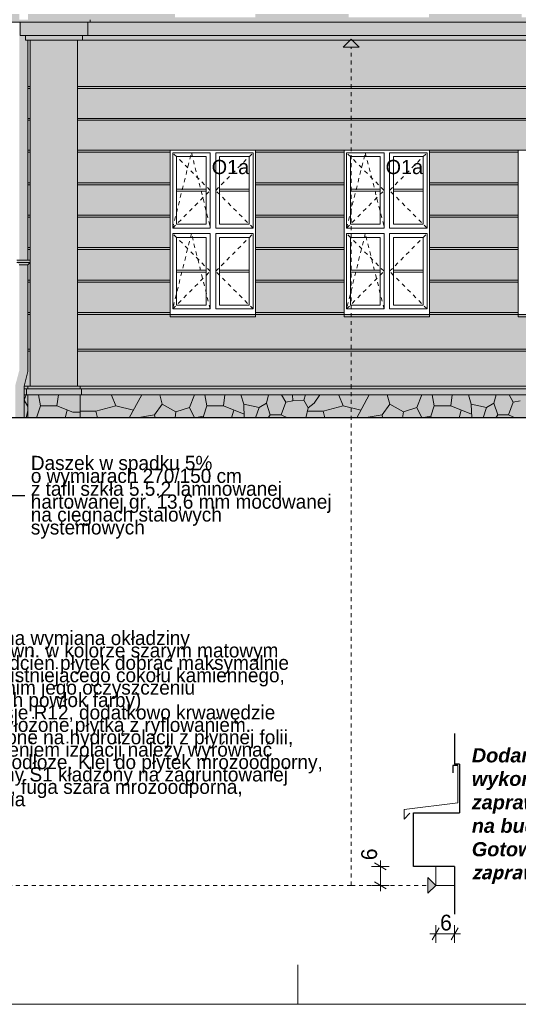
# Model space of a CAD drawing. Extents: x -396299 to -11759, y -15022 to 18278.
# Tile 169 of 205: x -69284 to -62961, y -11422 to 1053. Entities that reach past the tile are written whole.
import ezdxf

# ---------------------------------------------------------------- set-up
doc = ezdxf.new("R2010")
doc.units = 0
doc.header["$MEASUREMENT"] = 0
doc.linetypes.add('Hidden Line', pattern=[100, 50, -50])
for name, color, linetype, lineweight, true_color in [('Arch okna_Nr_Pióra__114', 7, 'Continuous', 13, 0xf1d696), ('Arch okna_Nr_Pióra__82', 7, 'Continuous', 20, 0xaaaaaa), ('Arch opisy_Nr_Pióra__3', 7, 'Continuous', 20, 0xff6600), ('INWENT.ŚCIANY_Nr_Pióra__2', 7, 'Continuous', 13, 0x7f7f7f)]:
    doc.layers.add(name, color=color, linetype=linetype, lineweight=lineweight, true_color=true_color)
for name, color, linetype, lineweight in [('Arch okna_Nr_Pióra__32', 34, 'Continuous', 15), ('Arch opisy okien_Nr_Pióra__21', 7, 'Continuous', 13), ('Arch opisy_Nr_Pióra__21', 7, 'Continuous', 13), ('Arch opisy_Nr_Pióra__5', 7, 'Continuous', 13), ('ARCH TABELA_Nr_Pióra__21', 7, 'Continuous', 13), ('Arch wymiary_Nr_Pióra__21', 7, 'Continuous', 13), ('Arch wymiary_Nr_Pióra__5', 7, 'Continuous', 13), ('INWENT ODWODNIENIE_Nr_Pióra__21', 7, 'Continuous', 13), ('INWENT TEREN_Nr_Pióra__1', 7, 'Continuous', 25), ('INWENT. DRZWI_Nr_Pióra__21', 7, 'Continuous', 13), ('INWENT.ŚCIANY_Nr_Pióra__1', 7, 'Continuous', 25), ('INWENT.ŚCIANY_Nr_Pióra__21', 7, 'Continuous', 13)]:
    doc.layers.add(name, color=color, linetype=linetype, lineweight=lineweight)
doc.layers.add('Arch opisy', color=7, linetype='Continuous')
doc.layers.add('Arch wymiary', color=7, linetype='Continuous')
doc.styles.add('GENERATED_STYLE_1', font='txt')
doc.styles.add('GENERATED_STYLE_10', font='arial.ttf')
doc.styles.add('GENERATED_STYLE_3', font='txt')
doc.styles.add('GENERATED_STYLE_8', font='arial.ttf')
doc.dimstyles.new('GENERATED_STYLE__11', dxfattribs={"dimtxt": 0.18, "dimasz": 109.44, "dimexe": 0.18, "dimexo": 0.0625, "dimgap": 0.09, "dimtad": 0, "dimtih": 1, "dimtoh": 1, "dimdec": 4, "dimzin": 0, "dimdsep": 46, "dimcen": 0.09, "dimadec": 0, "dimazin": 0, "dimtfac": 1, "dimtdec": 4, "dimtmove": 0, "dimatfit": 3, "dimldrblk": 'ARROWHEAD_11', "dimfxl": 0, "dimtolj": 1, "dimtzin": 0, "dimarcsym": 0})
doc.dimstyles.new('GENERATED_STYLE__3', dxfattribs={"dimtxt": 200, "dimasz": 114, "dimexe": 0.18, "dimexo": 0, "dimgap": 0.09, "dimtad": 1, "dimdec": 0, "dimlfac": 0.1, "dimzin": 0, "dimdsep": 46, "dimtxsty": 'GENERATED_STYLE_1', "dimblk": 'ARROWHEAD_2', "dimblk1": 'ARROWHEAD_2', "dimblk2": 'ARROWHEAD_2', "dimcen": 0.09, "dimclrd": 7, "dimclre": 7, "dimclrt": 7, "dimazin": 0, "dimtfac": 1, "dimtdec": 4, "dimtmove": 2, "dimatfit": 3, "dimfxl": 0, "dimtolj": 1, "dimtzin": 0, "dimarcsym": 0})
doc.dimstyles.new('GENERATED_STYLE__5', dxfattribs={"dimtxt": 200, "dimasz": 114, "dimexe": 0.18, "dimexo": 0, "dimgap": 0.09, "dimtad": 1, "dimtih": 1, "dimtoh": 1, "dimdec": 0, "dimlfac": 0.1, "dimzin": 0, "dimdsep": 46, "dimtxsty": 'GENERATED_STYLE_1', "dimblk": 'ARROWHEAD_2', "dimblk1": 'ARROWHEAD_2', "dimblk2": 'ARROWHEAD_2', "dimcen": 0.09, "dimclrd": 7, "dimclre": 7, "dimclrt": 7, "dimazin": 0, "dimtfac": 1, "dimtdec": 4, "dimtmove": 0, "dimatfit": 3, "dimfxl": 0, "dimtolj": 1, "dimtzin": 0, "dimarcsym": 0})

# ---------------------------------------------------------------- blocks, each defined once
blk = doc.blocks.new('Linia_183', base_point=(-65081, -9915))
at = {"layer": 'Arch opisy_Nr_Pióra__3', "linetype": 'Continuous'}
blk.add_hatch(color=256, dxfattribs=at).paths.add_polyline_path([(-65081, 806), (-64981, 706), (-65181, 706)], flags=0)
for p, q in [((-65081, 806), (-65181, 706)), ((-65081, 806), (-64981, 706)), ((-64981, 706), (-65181, 706))]:
    blk.add_line(p, q, dxfattribs=at)
at = {"layer": 'Arch opisy_Nr_Pióra__3', "linetype": 'Hidden Line'}
blk.add_line((-65081, -9915), (-65081, 706), dxfattribs=at)
blk = doc.blocks.new('Linia_184', base_point=(-65081, -9915))
at = {"layer": 'Arch opisy_Nr_Pióra__3', "linetype": 'Continuous'}
blk.add_hatch(color=256, dxfattribs=at).paths.add_polyline_path([(-64009, -9915), (-64109, -10015), (-64109, -9815)], flags=0)
for p, q in [((-64009, -9915), (-64109, -9815)), ((-64109, -10015), (-64109, -9815)), ((-64009, -9915), (-64109, -10015))]:
    blk.add_line(p, q, dxfattribs=at)
at = {"layer": 'Arch opisy_Nr_Pióra__3', "linetype": 'Hidden Line'}
blk.add_line((-65081, -9915), (-64109, -9915), dxfattribs=at)
blk = doc.blocks.new('*D733')
at = {"layer": 'Arch wymiary_Nr_Pióra__5', "linetype": 'Continuous'}
for p, q in [((-64710, -9675), (-64710, -9601)), ((-64597, -9675), (-64822, -9675)), ((-64635, -9718), (-64785, -9631)), ((-64710, -9915), (-64710, -9675)), ((-64597, -9915), (-64822, -9915)), ((-64785, -9871), (-64635, -9958)), ((-64710, -9988), (-64710, -9915))]:
    blk.add_line(p, q, dxfattribs=at)
at = {"layer": 'Arch wymiary_Nr_Pióra__21', "insert": (-64750, -9596), "char_height": 200, "attachment_point": 7, "rotation": 90, "style": 'GENERATED_STYLE_1'}
blk.add_mtext('{6}', dxfattribs=at)
blk = doc.blocks.new('ARROWHEAD_2')
at = {"color": 0, "linetype": 'Continuous', "lineweight": 0}
for p, q in [((0, 0), (-1, 0)), ((-0.38, -0.66), (0.38, 0.66))]:
    blk.add_line(p, q, dxfattribs=at)
blk = doc.blocks.new('*D734')
at = {"layer": 'Arch wymiary_Nr_Pióra__5', "linetype": 'Continuous'}
for p, q in [((-63966, -10454), (-64052, -10604)), ((-64009, -10417), (-64009, -10642)), ((-63812, -10604), (-63726, -10454)), ((-63769, -10417), (-63769, -10642)), ((-64009, -10529), (-64082, -10529)), ((-63769, -10529), (-64009, -10529)), ((-63696, -10529), (-63769, -10529))]:
    blk.add_line(p, q, dxfattribs=at)
at = {"layer": 'Arch wymiary_Nr_Pióra__21', "insert": (-63953, -10489), "char_height": 200, "attachment_point": 7, "style": 'GENERATED_STYLE_1'}
blk.add_mtext('{6}', dxfattribs=at)
blk = doc.blocks.new('ARROWHEAD_11')
at = {"color": 0, "linetype": 'Continuous', "lineweight": 0}
blk.add_line((0, 0), (-1, 0), dxfattribs=at)
at = {"color": 0, "linetype": 'Continuous', "lineweight": 0, "const_width": 0.25, "flags": 128}
blk.add_lwpolyline([(-0.125, 0, 1), (0.125, 0, 1)], format="xyb", close=True, dxfattribs=at)

msp = doc.modelspace()

# ---------------------------------------------------------------- hatches: boundary and pattern name
at = {"layer": 'Arch okna_Nr_Pióra__114', "linetype": 'Continuous', "lineweight": 0, "true_color": 0x3c3525}
msp.add_hatch(color=39, dxfattribs=at).paths.add_polyline_path([(-69278.7, 1023.2), (-69278.7, 853.2), (-69208.7, 853.2), (-69208.7, 793.2), (-53408.7, 793.2), (-53408.7, 853.2), (-53338.7, 853.2), (-53338.7, 1023.2)], flags=0)
at = {"layer": 'Arch okna_Nr_Pióra__114', "linetype": 'Continuous', "lineweight": 0, "true_color": 0x786b4b}
for points in [[(-69178.7, 793.2), (-69178.7, -1991.8), (-69148.7, -1991.8), (-69148.7, 793.2)], [(-69148.7, 793.2), (-69148.7, -3591.8), (-68548.7, -3591.8), (-68548.7, 793.2)], [(-69228.7, -3591.8), (-69178.7, -3591.8), (-69148.7, -3591.8), (-69148.7, -2021.8), (-69178.7, -2051.8), (-69178.7, -3405.2)], [(-69228.7, -3701.8), (-53393.7, -3701.8), (-53393.7, -3591.8), (-69228.7, -3591.8)]]:
    msp.add_hatch(color=47, dxfattribs=at).paths.add_polyline_path(points, flags=0)
h = msp.add_hatch(color=47, dxfattribs=at)
h.paths.add_polyline_path([(-54068.7, -3591.8), (-68548.7, -3591.8), (-68548.7, 793.2), (-54068.7, 793.2)], flags=0)
h.paths.add_polyline_path([(-67373.7, -2711.8), (-66293.7, -2711.8), (-66293.7, -601.8), (-67373.7, -601.8)], flags=0)
h.paths.add_polyline_path([(-65168.7, -2711.8), (-64088.7, -2711.8), (-64088.7, -601.8), (-65168.7, -601.8)], flags=0)
h.paths.add_polyline_path([(-62963.7, -2711.8), (-61883.7, -2711.8), (-61883.7, -601.8), (-62963.7, -601.8)], flags=0)
h.paths.add_polyline_path([(-60758.7, -2711.8), (-59678.7, -2711.8), (-59678.7, -601.8), (-60758.7, -601.8)], flags=0)
h.paths.add_polyline_path([(-58553.7, -2711.8), (-57473.7, -2711.8), (-57473.7, -601.8), (-58553.7, -601.8)], flags=0)
h.paths.add_polyline_path([(-56353.7, -2711.8), (-55273.7, -2711.8), (-55273.7, -601.8), (-56353.7, -601.8)], flags=0)
at = {"layer": 'Arch okna_Nr_Pióra__32', "linetype": 'Continuous', "lineweight": 0, "true_color": 0x603000}
for points in [[(-81503.7, 1023.2), (-41868.7, 1023.2), (-41868.7, 1053.2), (-41868.7, 1123.2), (-44208.7, 1123.2), (-44208.7, 1083.2), (-45228.7, 1083.2), (-45228.7, 1123.2), (-46558.7, 1123.2), (-46558.7, 1083.2), (-47578.7, 1083.2), (-47578.7, 1123.2), (-48608.7, 1123.2), (-48608.7, 1083.2), (-49628.7, 1083.2), (-49628.7, 1123.2), (-51128.7, 1123.2), (-51128.7, 1083.2), (-52148.7, 1083.2), (-52148.7, 1123.2), (-53333.7, 1123.2), (-53333.7, 1053.2), (-53443.7, 1053.2), (-53443.7, 1123.2), (-54068.7, 1123.2), (-55268.7, 1123.2), (-55268.7, 1083.2), (-56288.7, 1083.2), (-56288.7, 1123.2), (-57463.7, 1123.2), (-57463.7, 1083.2), (-58483.7, 1083.2), (-58483.7, 1123.2), (-59673.7, 1123.2), (-59673.7, 1083.2), (-60693.7, 1083.2), (-60693.7, 1123.2), (-61898.7, 1123.2), (-61898.7, 1083.2), (-62918.7, 1083.2), (-62918.7, 1123.2), (-64093.7, 1123.2), (-64093.7, 1083.2), (-65113.7, 1083.2), (-65113.7, 1123.2), (-66293.7, 1123.2), (-66293.7, 1083.2), (-67313.7, 1083.2), (-67313.7, 1123.2), (-68548.7, 1123.2), (-69178.7, 1123.2), (-69178.7, 1053.2), (-69288.7, 1053.2), (-69288.7, 1123.2), (-70418.7, 1123.2), (-70418.7, 1083.2), (-71438.7, 1083.2), (-71438.7, 1123.2), (-72993.7, 1123.2), (-72993.7, 1083.2), (-74013.7, 1083.2), (-74013.7, 1123.2), (-75218.7, 1123.2), (-75218.7, 1083.2), (-76238.7, 1083.2), (-76238.7, 1123.2), (-77438.7, 1123.2), (-77438.7, 1083.2), (-78458.7, 1083.2), (-78458.7, 1123.2), (-80773.7, 1123.2), (-81343.7, 1123.2), (-81343.7, 1053.2), (-81503.7, 1053.2)], [(-69288.7, -3390.7), (-69338.7, -3577.3), (-69338.7, -3991.8), (-69228.7, -3991.8), (-69228.7, -3591.8), (-69178.7, -3405.2), (-69178.7, -2051.8), (-69148.7, -2021.8), (-69148.7, -1991.8), (-69178.7, -1991.8), (-69178.7, 793.2), (-69208.7, 793.2), (-69208.7, 853.2), (-69278.7, 853.2), (-69278.7, 1023.2), (-69288.7, 1023.2), (-69288.7, -1991.8), (-69318.7, -1991.8), (-69318.7, -2021.8), (-69288.7, -2051.8)], [(-67373.7, -2681.8), (-67373.7, -2711.8), (-66293.7, -2711.8), (-66293.7, -2681.8)], [(-65168.7, -2711.8), (-64088.7, -2711.8), (-64088.7, -2681.8), (-65168.7, -2681.8)], [(-62963.7, -2681.8), (-62963.7, -2711.8), (-61883.7, -2711.8), (-61883.7, -2681.8)]]:
    msp.add_hatch(color=48, dxfattribs=at).paths.add_polyline_path(points, flags=0)
at = {"layer": 'Arch okna_Nr_Pióra__82', "linetype": 'Continuous', "lineweight": 0, "true_color": 0x555555}
msp.add_hatch(color=251, dxfattribs=at).paths.add_polyline_path([(-69228.7, -3991.8), (-53393.7, -3991.8), (-53393.7, -3701.8), (-69228.7, -3701.8)], flags=0)

# ---------------------------------------------------------------- linework, layer by layer
at = {"layer": 'Arch opisy_Nr_Pióra__3', "linetype": 'Hidden Line'}
msp.add_line((-65080.9, -9914.6), (-73106.7, -9914.6), dxfattribs=at)
at = {"layer": 'ARCH TABELA_Nr_Pióra__21', "linetype": 'Continuous'}
for p, q in [((-65758.7, -11421.6), (-65758.7, -10921.6)), ((-11758.7, -11421.6), (-86758.7, -11421.6))]:
    msp.add_line(p, q, dxfattribs=at)
at = {"layer": 'INWENT ODWODNIENIE_Nr_Pióra__21', "linetype": 'Continuous'}
for p, q in [((-69178.7, -1991.8), (-69178.7, 793.2)), ((-69148.7, -1991.8), (-69318.7, -1991.8)), ((-69148.7, -2021.8), (-69148.7, -1991.8)), ((-69148.7, -2021.8), (-69318.7, -2021.8)), ((-69178.7, -2051.8), (-69288.7, -2051.8)), ((-69148.7, -2021.8), (-69178.7, -2051.8)), ((-69178.7, -3405.2), (-69178.7, -2051.8)), ((-69228.7, -3591.8), (-69178.7, -3405.2)), ((-69228.7, -3991.8), (-69228.7, -3591.8))]:
    msp.add_line(p, q, dxfattribs=at)
at = {"layer": 'INWENT TEREN_Nr_Pióra__1', "linetype": 'Continuous'}
msp.add_line((-53008.7, -3991.8), (-72368.7, -3991.8), dxfattribs=at)
at = {"layer": 'INWENT. DRZWI_Nr_Pióra__21', "linetype": 'Continuous'}
for p, q in [((-67343.7, -631.8), (-66868.7, -631.8)), ((-67343.7, -1586.8), (-67343.7, -631.8)), ((-67293.7, -1536.8), (-67293.7, -681.8)), ((-67293.7, -681.8), (-66918.7, -681.8)), ((-66918.7, -1536.8), (-66918.7, -681.8)), ((-66868.7, -1586.8), (-66868.7, -631.8)), ((-66798.7, -1586.8), (-66798.7, -631.8)), ((-66798.7, -631.8), (-66323.7, -631.8)), ((-66748.7, -1536.8), (-66748.7, -681.8)), ((-66748.7, -681.8), (-66373.7, -681.8)), ((-66373.7, -1536.8), (-66373.7, -681.8)), ((-66323.7, -1586.8), (-66323.7, -631.8)), ((-65138.7, -631.8), (-64663.7, -631.8)), ((-65138.7, -1586.8), (-65138.7, -631.8)), ((-65088.7, -1536.8), (-65088.7, -681.8)), ((-65088.7, -681.8), (-64713.7, -681.8)), ((-64713.7, -1536.8), (-64713.7, -681.8)), ((-64663.7, -1586.8), (-64663.7, -631.8)), ((-64593.7, -1586.8), (-64593.7, -631.8)), ((-64593.7, -631.8), (-64118.7, -631.8)), ((-64543.7, -1536.8), (-64543.7, -681.8)), ((-64543.7, -681.8), (-64168.7, -681.8)), ((-64168.7, -1536.8), (-64168.7, -681.8)), ((-64118.7, -1586.8), (-64118.7, -631.8)), ((-67293.7, -1093.3), (-66918.7, -1093.3)), ((-67293.7, -1119.3), (-66918.7, -1119.3)), ((-66748.7, -1093.3), (-66373.7, -1093.3)), ((-66748.7, -1119.3), (-66373.7, -1119.3)), ((-65088.7, -1093.3), (-64713.7, -1093.3)), ((-65088.7, -1119.3), (-64713.7, -1119.3)), ((-64543.7, -1093.3), (-64168.7, -1093.3)), ((-64543.7, -1119.3), (-64168.7, -1119.3)), ((-67343.7, -1586.8), (-66868.7, -1586.8)), ((-67293.7, -1536.8), (-66918.7, -1536.8)), ((-66798.7, -1586.8), (-66323.7, -1586.8)), ((-66748.7, -1536.8), (-66373.7, -1536.8)), ((-65138.7, -1586.8), (-64663.7, -1586.8)), ((-65088.7, -1536.8), (-64713.7, -1536.8)), ((-64593.7, -1586.8), (-64118.7, -1586.8)), ((-64543.7, -1536.8), (-64168.7, -1536.8)), ((-67343.7, -1656.8), (-66868.7, -1656.8)), ((-67343.7, -1656.8), (-67343.7, -2611.8)), ((-67293.7, -1706.8), (-67293.7, -2561.8)), ((-67293.7, -1706.8), (-66918.7, -1706.8)), ((-66918.7, -1706.8), (-66918.7, -2561.8)), ((-66868.7, -1656.8), (-66868.7, -2611.8)), ((-66798.7, -1656.8), (-66798.7, -2611.8)), ((-66798.7, -1656.8), (-66323.7, -1656.8)), ((-66748.7, -1706.8), (-66748.7, -2561.8)), ((-66748.7, -1706.8), (-66373.7, -1706.8)), ((-66373.7, -1706.8), (-66373.7, -2561.8)), ((-66323.7, -1656.8), (-66323.7, -2611.8)), ((-65138.7, -1656.8), (-64663.7, -1656.8)), ((-65138.7, -1656.8), (-65138.7, -2611.8)), ((-65088.7, -1706.8), (-65088.7, -2561.8)), ((-65088.7, -1706.8), (-64713.7, -1706.8)), ((-64713.7, -1706.8), (-64713.7, -2561.8)), ((-64663.7, -1656.8), (-64663.7, -2611.8)), ((-64593.7, -1656.8), (-64593.7, -2611.8)), ((-64593.7, -1656.8), (-64118.7, -1656.8)), ((-64543.7, -1706.8), (-64543.7, -2561.8)), ((-64543.7, -1706.8), (-64168.7, -1706.8)), ((-64168.7, -1706.8), (-64168.7, -2561.8)), ((-64118.7, -1656.8), (-64118.7, -2611.8)), ((-67293.7, -2121.3), (-66918.7, -2121.3)), ((-67293.7, -2147.3), (-66918.7, -2147.3)), ((-66748.7, -2121.3), (-66373.7, -2121.3)), ((-66748.7, -2147.3), (-66373.7, -2147.3)), ((-65088.7, -2121.3), (-64713.7, -2121.3)), ((-65088.7, -2147.3), (-64713.7, -2147.3)), ((-64543.7, -2121.3), (-64168.7, -2121.3)), ((-64543.7, -2147.3), (-64168.7, -2147.3)), ((-67343.7, -2611.8), (-66868.7, -2611.8)), ((-67293.7, -2561.8), (-66918.7, -2561.8)), ((-66798.7, -2611.8), (-66323.7, -2611.8)), ((-66748.7, -2561.8), (-66373.7, -2561.8)), ((-65138.7, -2611.8), (-64663.7, -2611.8)), ((-65088.7, -2561.8), (-64713.7, -2561.8)), ((-64593.7, -2611.8), (-64118.7, -2611.8)), ((-64543.7, -2561.8), (-64168.7, -2561.8))]:
    msp.add_line(p, q, dxfattribs=at)
at = {"layer": 'INWENT. DRZWI_Nr_Pióra__21', "linetype": 'Hidden Line'}
for p, q in [((-67343.7, -1586.8), (-67106.2, -631.8)), ((-66868.7, -1109.3), (-67343.7, -631.8)), ((-67106.2, -631.8), (-66868.7, -1567.8)), ((-66798.7, -1109.3), (-66323.7, -631.8)), ((-65138.7, -1586.8), (-64901.2, -631.8)), ((-64663.7, -1109.3), (-65138.7, -631.8)), ((-64901.2, -631.8), (-64663.7, -1567.8)), ((-64593.7, -1109.3), (-64118.7, -631.8)), ((-67343.7, -1586.8), (-66868.7, -1109.3)), ((-66323.7, -1586.8), (-66798.7, -1109.3)), ((-65138.7, -1586.8), (-64663.7, -1109.3)), ((-64118.7, -1586.8), (-64593.7, -1109.3)), ((-66868.7, -2134.3), (-67343.7, -1656.8)), ((-67106.2, -1656.8), (-67343.7, -2611.8)), ((-66868.7, -2611.8), (-67106.2, -1656.8)), ((-66798.7, -2134.3), (-66323.7, -1656.8)), ((-64663.7, -2134.3), (-65138.7, -1656.8)), ((-64901.2, -1656.8), (-65138.7, -2611.8)), ((-64663.7, -2611.8), (-64901.2, -1656.8)), ((-64593.7, -2134.3), (-64118.7, -1656.8)), ((-67343.7, -2611.8), (-66868.7, -2134.3)), ((-66323.7, -2611.8), (-66798.7, -2134.3)), ((-65138.7, -2611.8), (-64663.7, -2134.3)), ((-64118.7, -2611.8), (-64593.7, -2134.3))]:
    msp.add_line(p, q, dxfattribs=at)
at = {"layer": 'INWENT.ŚCIANY_Nr_Pióra__1', "linetype": 'Continuous'}
for p, q in [((-63768.9, -7990.5), (-63768.9, -8378.6)), ((-63728.9, -8394.6), (-63793, -8394.6)), ((-63793, -8394.6), (-63793, -8488.4)), ((-63705.4, -8378.6), (-63768.9, -8378.6)), ((-63705.4, -8378.6), (-63705.4, -8994.6)), ((-64288.9, -9674.6), (-64288.9, -8994.6)), ((-64288.9, -8994.6), (-63705.4, -8994.6)), ((-63768.9, -9674.6), (-64288.9, -9674.6)), ((-63768.9, -9674.6), (-63768.9, -10278.8))]:
    msp.add_line(p, q, dxfattribs=at)
at = {"layer": 'INWENT.ŚCIANY_Nr_Pióra__2', "linetype": 'Continuous'}
for p, q in [((-69226.4, -3768.8), (-69203.2, -3701.8)), ((-69021.6, -3838), (-69046.8, -3701.8)), ((-68793.3, -3701.8), (-68810.7, -3840.7)), ((-68066, -3840.7), (-68120, -3702.5)), ((-67736.5, -3701.8), (-67894.2, -3991.8)), ((-67506.4, -3701.8), (-67475.1, -3819.7)), ((-67067.8, -3701.8), (-67131, -3859.8)), ((-66910.9, -3838), (-66936, -3701.8)), ((-66682.6, -3701.8), (-66699.9, -3840.7)), ((-66478, -3701.8), (-66441.3, -3819.8)), ((-66154.7, -3803.5), (-66127, -3701.8)), ((-65962, -3701.8), (-65908.3, -3793.1)), ((-65823.9, -3701.8), (-65821.8, -3776.9)), ((-65681.2, -3768.8), (-65658, -3701.8)), ((-65479.9, -3701.8), (-65548.7, -3806.6)), ((-65182.3, -3840.7), (-65236.4, -3702.5)), ((-64852.8, -3701.8), (-65010.5, -3991.8)), ((-64622.7, -3701.8), (-64591.5, -3819.7)), ((-64184.1, -3701.8), (-64247.3, -3859.8)), ((-64027.2, -3838), (-64052.3, -3701.8)), ((-63798.9, -3701.8), (-63816.2, -3840.7)), ((-63594.3, -3701.8), (-63557.7, -3819.8)), ((-63271, -3803.5), (-63243.3, -3701.8)), ((-63078.4, -3701.8), (-63024.6, -3793.1)), ((-69228.7, -3768.9), (-69226.4, -3768.8)), ((-69178.7, -3848.3), (-69226.4, -3768.8)), ((-69021.6, -3838), (-69071.8, -3991.8)), ((-68810.7, -3840.7), (-69021.6, -3838)), ((-68810.7, -3840.7), (-68610.5, -3919.5)), ((-68066, -3840.7), (-68320.1, -3905.6)), ((-67840.8, -3893.6), (-68066, -3840.7)), ((-67475.1, -3819.7), (-67572.5, -3952.2)), ((-67475.1, -3819.7), (-67302.1, -3914.4)), ((-67302.1, -3914.4), (-67131, -3859.8)), ((-67131, -3859.8), (-67067.8, -3991.8)), ((-66910.9, -3838), (-66954.1, -3970.5)), ((-66699.9, -3840.7), (-66910.9, -3838)), ((-66699.9, -3840.7), (-66438.6, -3943.5)), ((-66441.3, -3819.8), (-66246.6, -3860.3)), ((-66441.3, -3819.8), (-66436.4, -3991.8)), ((-66292.2, -3991.8), (-66246.6, -3860.3)), ((-66246.6, -3860.3), (-66154.7, -3803.5)), ((-66154.7, -3803.5), (-66106, -3952.3)), ((-65908.3, -3793.1), (-65969.1, -3952.3)), ((-65821.8, -3776.9), (-65908.3, -3793.1)), ((-65821.8, -3776.9), (-65681.2, -3768.8)), ((-65624.4, -3863.4), (-65681.2, -3768.8)), ((-65624.4, -3863.4), (-65656.9, -3991.8)), ((-65548.7, -3806.6), (-65624.4, -3863.4)), ((-65182.3, -3840.7), (-65436.5, -3905.6)), ((-64957.1, -3893.6), (-65182.3, -3840.7)), ((-64591.5, -3819.7), (-64688.8, -3952.2)), ((-64591.5, -3819.7), (-64418.4, -3914.4)), ((-64418.4, -3914.4), (-64247.3, -3859.8)), ((-64247.3, -3859.8), (-64184.1, -3991.8)), ((-64027.2, -3838), (-64070.4, -3970.5)), ((-63816.2, -3840.7), (-64027.2, -3838)), ((-63816.2, -3840.7), (-63555, -3943.5)), ((-63557.7, -3819.8), (-63363, -3860.3)), ((-63557.7, -3819.8), (-63552.7, -3991.8)), ((-63408.5, -3991.8), (-63363, -3860.3)), ((-63363, -3860.3), (-63271, -3803.5)), ((-63271, -3803.5), (-63222.3, -3952.3)), ((-63024.6, -3793.1), (-63085.4, -3952.3)), ((-62938.1, -3776.9), (-63024.6, -3793.1)), ((-69178.7, -3899.3), (-69202.2, -3991.8)), ((-68707.3, -3991.8), (-68680.1, -3892.1)), ((-68610.5, -3919.5), (-68518.7, -3919.5)), ((-68320.1, -3905.6), (-68518.7, -3905.6)), ((-68320.1, -3905.6), (-68297.3, -3991.8)), ((-67572.5, -3952.2), (-67799.8, -3991.8)), ((-67565.2, -3991.8), (-67572.5, -3952.2)), ((-67302.1, -3914.4), (-67311.8, -3991.8)), ((-66954.1, -3970.5), (-67068, -3991.8)), ((-66954.1, -3970.5), (-66947.5, -3991.8)), ((-66596.5, -3991.8), (-66569.3, -3892.1)), ((-66106, -3952.3), (-66132, -3991.8)), ((-66106, -3952.3), (-65969.1, -3952.3)), ((-65969.1, -3952.3), (-65886.7, -3991.8)), ((-65436.5, -3905.6), (-65635.1, -3905.6)), ((-65436.5, -3905.6), (-65413.6, -3991.8)), ((-64688.8, -3952.2), (-64916.1, -3991.8)), ((-64681.5, -3991.8), (-64688.8, -3952.2)), ((-64418.4, -3914.4), (-64428.1, -3991.8)), ((-64070.4, -3970.5), (-64184.3, -3991.8)), ((-64070.4, -3970.5), (-64063.8, -3991.8)), ((-63712.8, -3991.8), (-63685.6, -3892.1)), ((-63222.3, -3952.3), (-63248.3, -3991.8)), ((-63222.3, -3952.3), (-63085.4, -3952.3)), ((-63085.4, -3952.3), (-63003, -3991.8))]:
    msp.add_line(p, q, dxfattribs=at)
at = {"layer": 'INWENT.ŚCIANY_Nr_Pióra__21', "linetype": 'Continuous'}
for p, q in [((-41868.7, 1023.2), (-81503.7, 1023.2)), ((-69278.7, 853.2), (-69278.7, 1023.2)), ((-68418.7, 853.2), (-68418.7, 1023.2)), ((-68388.7, 1053.2), (-68388.7, 1023.2)), ((-53338.7, 853.2), (-69278.7, 853.2)), ((-69208.7, 853.2), (-69208.7, 793.2)), ((-53408.7, 793.2), (-69208.7, 793.2)), ((-69148.7, 793.2), (-69148.7, -3591.8)), ((-68548.7, -3591.8), (-68548.7, 793.2)), ((-68488.7, 793.2), (-68488.7, 853.2)), ((-69148.7, 208.2), (-69178.7, 208.2)), ((-69148.7, 183.2), (-69178.7, 183.2)), ((-68548.7, 208.2), (-54068.7, 208.2)), ((-68548.7, 183.2), (-54068.7, 183.2)), ((-69148.7, -196.8), (-69178.7, -196.8)), ((-69148.7, -221.8), (-69178.7, -221.8)), ((-68548.7, -196.8), (-54068.7, -196.8)), ((-68548.7, -221.8), (-54068.7, -221.8)), ((-69148.7, -601.8), (-69178.7, -601.8)), ((-68548.7, -601.8), (-67373.7, -601.8)), ((-67373.7, -2711.8), (-67373.7, -601.8)), ((-67373.7, -601.8), (-66293.7, -601.8)), ((-66293.7, -2711.8), (-66293.7, -601.8)), ((-66293.7, -601.8), (-65168.7, -601.8)), ((-65168.7, -2711.8), (-65168.7, -601.8)), ((-65168.7, -601.8), (-64088.7, -601.8)), ((-64088.7, -2711.8), (-64088.7, -601.8)), ((-64088.7, -601.8), (-62963.7, -601.8)), ((-62963.7, -2711.8), (-62963.7, -601.8)), ((-62963.7, -601.8), (-61883.7, -601.8)), ((-69148.7, -626.8), (-69178.7, -626.8)), ((-68548.7, -626.8), (-67373.7, -626.8)), ((-66293.7, -626.8), (-65168.7, -626.8)), ((-64088.7, -626.8), (-62963.7, -626.8)), ((-69148.7, -1012.8), (-69178.7, -1012.8)), ((-69148.7, -1037.8), (-69178.7, -1037.8)), ((-68548.7, -1012.8), (-67373.7, -1012.8)), ((-68548.7, -1037.8), (-67373.7, -1037.8)), ((-66293.7, -1012.8), (-65168.7, -1012.8)), ((-66293.7, -1037.8), (-65168.7, -1037.8)), ((-64088.7, -1012.8), (-62963.7, -1012.8)), ((-64088.7, -1037.8), (-62963.7, -1037.8)), ((-69148.7, -1423.8), (-69178.7, -1423.8)), ((-69148.7, -1448.8), (-69178.7, -1448.8)), ((-68548.7, -1423.8), (-67373.7, -1423.8)), ((-68548.7, -1448.8), (-67373.7, -1448.8)), ((-66293.7, -1423.8), (-65168.7, -1423.8)), ((-66293.7, -1448.8), (-65168.7, -1448.8)), ((-64088.7, -1423.8), (-62963.7, -1423.8)), ((-64088.7, -1448.8), (-62963.7, -1448.8)), ((-69148.7, -1834.8), (-69178.7, -1834.8)), ((-69148.7, -1859.8), (-69178.7, -1859.8)), ((-68548.7, -1834.8), (-67373.7, -1834.8)), ((-68548.7, -1859.8), (-67373.7, -1859.8)), ((-66293.7, -1834.8), (-65168.7, -1834.8)), ((-66293.7, -1859.8), (-65168.7, -1859.8)), ((-64088.7, -1834.8), (-62963.7, -1834.8)), ((-64088.7, -1859.8), (-62963.7, -1859.8)), ((-69148.7, -2245.8), (-69178.7, -2245.8)), ((-69148.7, -2270.8), (-69178.7, -2270.8)), ((-68548.7, -2245.8), (-67373.7, -2245.8)), ((-68548.7, -2270.8), (-67373.7, -2270.8)), ((-66293.7, -2245.8), (-65168.7, -2245.8)), ((-66293.7, -2270.8), (-65168.7, -2270.8)), ((-64088.7, -2245.8), (-62963.7, -2245.8)), ((-64088.7, -2270.8), (-62963.7, -2270.8)), ((-69148.7, -2656.8), (-69178.7, -2656.8)), ((-69148.7, -2681.8), (-69178.7, -2681.8)), ((-68548.7, -2656.8), (-67373.7, -2656.8)), ((-68548.7, -2681.8), (-67373.7, -2681.8)), ((-66293.7, -2681.8), (-67373.7, -2681.8)), ((-66293.7, -2711.8), (-67373.7, -2711.8)), ((-66293.7, -2656.8), (-65168.7, -2656.8)), ((-66293.7, -2681.8), (-65168.7, -2681.8)), ((-64088.7, -2681.8), (-65168.7, -2681.8)), ((-64088.7, -2711.8), (-65168.7, -2711.8)), ((-64088.7, -2656.8), (-62963.7, -2656.8)), ((-64088.7, -2681.8), (-62963.7, -2681.8)), ((-61883.7, -2681.8), (-62963.7, -2681.8)), ((-61883.7, -2711.8), (-62963.7, -2711.8)), ((-69148.7, -3121.8), (-69178.7, -3121.8)), ((-69148.7, -3146.8), (-69178.7, -3146.8)), ((-68548.7, -3121.8), (-54068.7, -3121.8)), ((-68548.7, -3146.8), (-54068.7, -3146.8)), ((-69228.7, -3591.8), (-53393.7, -3591.8)), ((-69148.7, -3591.8), (-69178.7, -3591.8)), ((-69178.7, -3591.8), (-69178.7, -3621.8)), ((-68548.7, -3591.8), (-68518.7, -3591.8)), ((-68518.7, -3591.8), (-68518.7, -3621.8)), ((-69228.7, -3621.8), (-53393.7, -3621.8)), ((-69228.7, -3701.8), (-53393.7, -3701.8)), ((-69178.7, -3621.8), (-69198.7, -3621.8)), ((-69198.7, -3621.8), (-69198.7, -3701.8)), ((-69198.7, -3701.8), (-69178.7, -3701.8)), ((-69178.7, -3701.8), (-69178.7, -3991.8)), ((-68518.7, -3621.8), (-68498.7, -3621.8)), ((-68498.7, -3701.8), (-68518.7, -3701.8)), ((-68518.7, -3701.8), (-68518.7, -3991.8)), ((-68498.7, -3621.8), (-68498.7, -3701.8)), ((-63728.9, -8869.6), (-63728.9, -8394.6)), ((-64408.9, -8954.6), (-63728.9, -8869.6)), ((-64408.9, -8954.6), (-64408.9, -9074.6)), ((-64335.7, -8998.1), (-64408.9, -9074.6)), ((-64008.9, -9674.6), (-64008.9, -9914.6)), ((-64008.9, -9914.6), (-63768.9, -9914.6))]:
    msp.add_line(p, q, dxfattribs=at)

# ---------------------------------------------------------------- block references
at = {"layer": 'Arch opisy', "color": 30, "linetype": 'Hidden Line', "lineweight": 20, "true_color": 0xff6600}
for name in ['Linia_183', 'Linia_184']:
    msp.add_blockref(name, (-65080.9, -9914.6), dxfattribs=at)

# ---------------------------------------------------------------- texts
at = {"layer": 'Arch opisy okien_Nr_Pióra__21', "linetype": 'Continuous', "char_height": 180, "attachment_point": 3, "style": 'GENERATED_STYLE_8'}
for insert in [(-66373.7, -723), (-64168.7, -723)]:
    msp.add_mtext('{O1a}', dxfattribs=dict(at, insert=insert))
at = {"layer": 'Arch opisy_Nr_Pióra__21', "linetype": 'Continuous', "char_height": 180, "attachment_point": 4, "style": 'GENERATED_STYLE_3'}
for s, insert, width, line_spacing_factor in [('{Daszek w spadku 5% \\Po wymiarach 270/150 cm \\Pz tafli szkła 5.5.2 laminowanej \\Phartowanej gr. 13,6 mm mocowanej \\Pna cięgnach stalowych systemowych}', (-69142.2, -4998), 3681.32, 0.544319), ('{Projektowana wymiana okładziny \\Pschodów zewn. w kolorze szarym matowym \\P(UWAGA: odcień płytek dobrać maksymalnie \\Pzbliżony do istniejącego cokołu kamiennego, \\Ppo poprzednim jego oczyszczeniu \\Pz istniejących powłok farby)  \\PPłytki w klasie R12, dodatkowo krwawędzie \\Pschodów wyłożone płytką z ryflowaniem.\\PPłytki położone na hydroizolacji z płynnej folii, \\Pprzed położeniem izolacji należy wyrównać \\Pi naprawić podłoże. Klej do płytek mrozoodporny, \\Podkształcalny S1 kładzony na zagruntowanej \\Ppowierzchni, fuga szara mrozoodporna, odkształcalna }', (-70671.6, -7802.5), 5395.77, 0.523712)]:
    msp.add_mtext(s, dxfattribs=dict(at, insert=insert, width=width, line_spacing_factor=line_spacing_factor))
at = {"layer": 'Arch opisy_Nr_Pióra__5', "linetype": 'Continuous', "insert": (-63551.1, -8176.8), "char_height": 180, "width": 5394.216, "attachment_point": 1, "line_spacing_factor": 0.991123, "style": 'GENERATED_STYLE_10'}
msp.add_mtext('\\A1;{\\fArial|b1|i1|c0|p38;Dodany profil gzymsu 6x6 cm\\Pwykonany z lekkiej ciągninej\\Pzaprawy rdzeniowej bezpośrednio\\Pna budowie lub wykonany w warsztacie.\\PGotowe gzymsy mocować na \\fSegoe UI|b1|i1|c0|p34;\\H0.971429x;uniwersalną zaprawę klejową i zbrojącą\\fArial|b1|i1|c0|p38;\\H1.143791x; }', dxfattribs=at)

# ---------------------------------------------------------------- dimensions: what is measured, and where the dimension line sits
at = {"layer": 'Arch wymiary', "linetype": 'Continuous'}
for base, p1, p2, angle, dimstyle, picture, middle in [((-64709.8, -9914.6), (-64008.9, -9914.6), (-64008.9, -9674.6), 90, 'GENERATED_STYLE__3', '*D733', (-64849.8, -9520.6)), ((-63768.9, -10529.4), (-63768.9, -9914.6), (-64008.9, -9914.6), 180, 'GENERATED_STYLE__5', '*D734', (-63877, -10389.4))]:
    dim = msp.add_linear_dim(base=base, p1=p1, p2=p2, angle=angle, text='6', dimstyle=dimstyle, dxfattribs=at)
    dim.commit()
    dim.dimension.update_dxf_attribs({"geometry": picture, "text_midpoint": middle})

# ---------------------------------------------------------------- leaders
at = {"layer": 'Arch opisy_Nr_Pióra__21', "linetype": 'Continuous', "annotation_type": 0, "has_hookline": 1, "hookline_direction": 1, "text_width": 3677.1}
msp.add_leader([(-69763.7, -201.8), (-69763.7, -4973.8), (-69218.3, -4973.8)], dimstyle='GENERATED_STYLE__11', dxfattribs=at)

doc.saveas('drawing.dxf')
